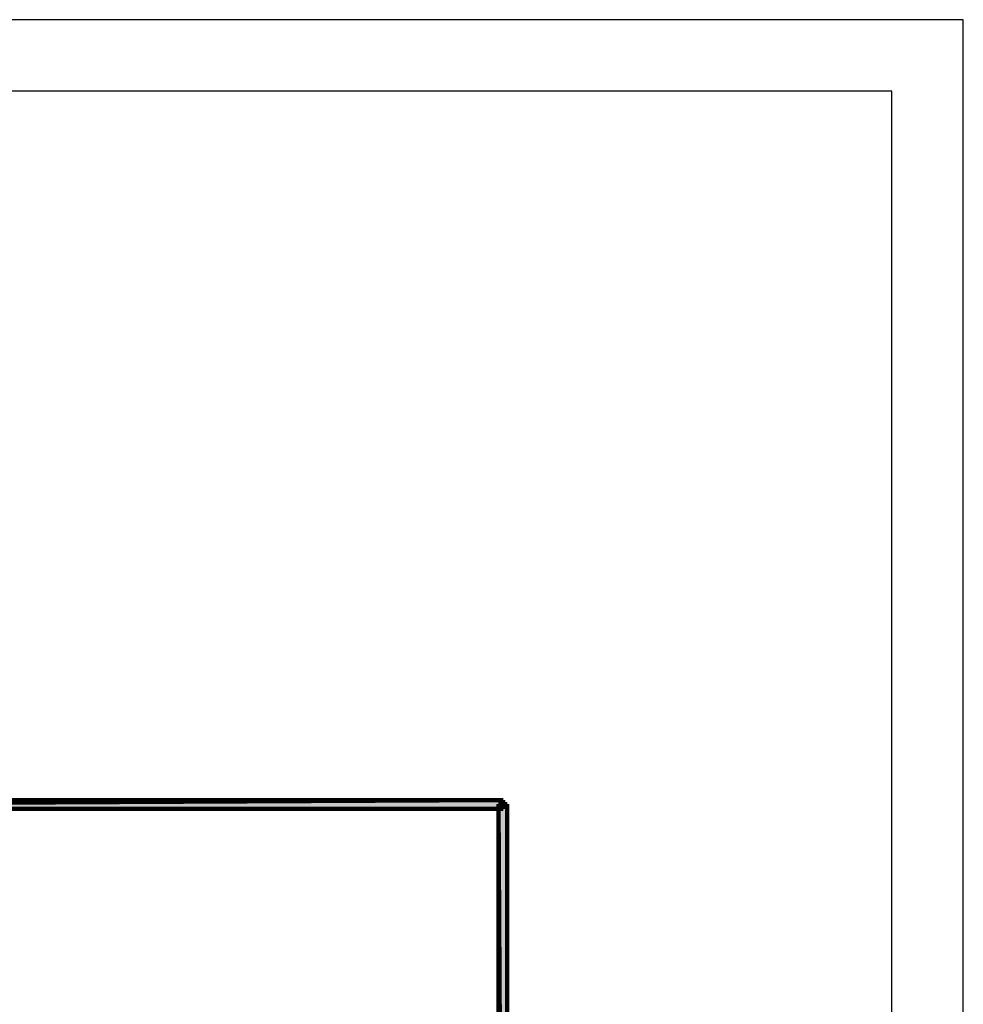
# Model space of a CAD drawing. Header units: metres. Extents: x 703615 to 712205, y 4306166 to 4311183.
# Tile 12 of 256: x 706598 to 706664, y 4306863 to 4306932. Entities that reach past the tile are written whole.
import ezdxf

# ---------------------------------------------------------------- set-up
doc = ezdxf.new("R2010")
doc.units = ezdxf.units.M
doc.header["$LTSCALE"] = 0.5
doc.layers.add('H', color=7, linetype='Continuous', lineweight=100)
doc.layers.add('P', color=250, linetype='Continuous', lineweight=100)

msp = doc.modelspace()

# ---------------------------------------------------------------- hatches: boundary and pattern name
at = {"layer": 'H', "linetype": 'ByBlock'}
for points in [[(706631.629, 4306877.494), (706510.544, 4306876.903), (706631.629, 4306876.903), (706631.629, 4306877.494), (706510.544, 4306876.903), (706510.544, 4306877.494)], [(706631.898, 4306756.087), (706631.306, 4306877.226), (706631.306, 4306756.087), (706631.898, 4306756.087), (706631.306, 4306877.226), (706631.898, 4306877.226)]]:
    msp.add_hatch(color=5, dxfattribs=at).paths.add_polyline_path(points)

# ---------------------------------------------------------------- linework, layer by layer
at = {"linetype": 'Continuous', "lineweight": 25, "ltscale": 100, "elevation": 321.544}
msp.add_lwpolyline([(706453.776, 4306635.039), (706663.776, 4306635.039), (706663.776, 4306932.039), (706453.776, 4306932.039), (706453.776, 4306635.039)], dxfattribs=at)
at = {"linetype": 'Continuous', "lineweight": 30, "ltscale": 100, "elevation": 321.544}
msp.add_lwpolyline([(706473.776, 4306640.039), (706658.776, 4306640.039), (706658.776, 4306927.039), (706473.776, 4306927.039), (706473.776, 4306640.039)], dxfattribs=at)
at = {"layer": 'P', "color": 5, "linetype": 'ByBlock'}
for p, q in [((706631.629, 4306877.494, 321.544), (706510.544, 4306876.903, 321.544)), ((706631.629, 4306877.494, 321.544), (706510.544, 4306876.903, 321.544)), ((706510.544, 4306877.494, 321.544), (706631.629, 4306877.494, 321.544)), ((706631.898, 4306756.087, 321.544), (706631.306, 4306877.226, 321.544)), ((706631.306, 4306877.226, 321.544), (706631.306, 4306756.087, 321.544)), ((706631.898, 4306756.087, 321.544), (706631.306, 4306877.226, 321.544)), ((706631.306, 4306877.226, 321.544), (706631.898, 4306877.226, 321.544)), ((706631.629, 4306876.903, 321.544), (706631.629, 4306877.494, 321.544)), ((706631.898, 4306877.226, 321.544), (706631.898, 4306756.087, 321.544)), ((706510.544, 4306876.903, 321.544), (706631.629, 4306876.903, 321.544))]:
    msp.add_line(p, q, dxfattribs=at)

doc.saveas('drawing.dxf')
